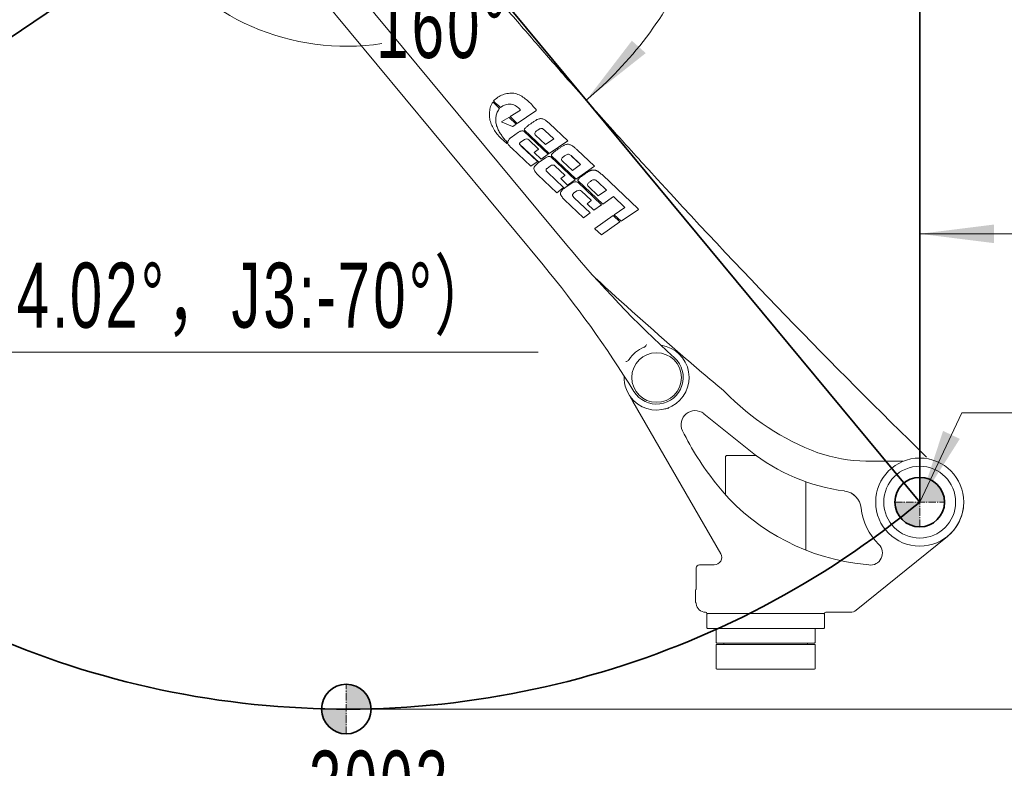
# Model space of a CAD drawing. Header units: millimetres. Extents: x -4455 to 4455, y -3150 to 3150.
# Tile 3 of 20: x -2637 to -1047, y -994 to 214. Entities that reach past the tile are written whole.
import ezdxf

# ---------------------------------------------------------------- set-up
doc = ezdxf.new("R2010")
doc.units = ezdxf.units.MM
doc.linetypes.add('点画线', pattern=[18, 12, -2, 2, -2])
doc.layers.get('0').update_dxf_attribs({"lineweight": 35})
for name, color, linetype, lineweight in [('中心线层', 1, '点画线', 18), ('尺寸线层', 3, 'Continuous', 18), ('粗实线层', 7, 'Continuous', 35), ('细实线层', 7, 'Continuous', 18)]:
    doc.layers.add(name, color=color, linetype=linetype, lineweight=lineweight)
doc.styles.add('标准', font='txt', dxfattribs={"width": 0.667})
doc.dimstyles.new('标准', dxfattribs={"dimscale": 30, "dimtxt": 3.5, "dimasz": 4, "dimexe": 2, "dimexo": 0, "dimtad": 1, "dimdsep": 46, "dimtxsty": '标准', "dimblk": '_CAXARROW', "dimcen": 0, "dimdle": 6, "dimazin": 2, "dimtfac": 0.707107, "dimtdec": 3, "dimtmove": 2, "dimatfit": 3, "dimfxl": 1, "dimfrac": 2, "dimtolj": 1, "dimarcsym": 1})

# ---------------------------------------------------------------- blocks, each defined once
blk = doc.blocks.new('2355675')
at = {"layer": '细实线层'}
for p, q in [((-905.1, -1016.1), (-1502.8, -295.7)), ((-1541.3, -327.6), (-943.6, -1048)), ((-1025.8, -787.1), (-1028.2, -792.3)), ((-1013.7, -795.6), (-1024.2, -785.7)), ((-862.1, -795.8), (-863.4, -794.3)), ((-999, -810), (-1009.9, -816.8)), ((-986.9, -820.9), (-998.2, -810.1)), ((-980.2, -798.3), (-996.9, -808.7)), ((-996.9, -808.7), (-985.2, -819.7)), ((-985.2, -819.7), (-955.2, -799.5)), ((-1009.8, -817.8), (-992.8, -824.7)), ((-992.2, -824.6), (-986.9, -820.9)), ((-903.8, -847.7), (-933.4, -819.9)), ((-983.3, -834), (-995.2, -842.2)), ((-935.6, -869.2), (-974.8, -832.2)), ((-973.5, -830.8), (-933.9, -868.2)), ((-939.6, -854), (-955.6, -838.9)), ((-940.8, -830.9), (-926.4, -844.5)), ((-950, -882.6), (-981.4, -853)), ((-980.6, -850.7), (-973.7, -845.8)), ((-953.3, -880.5), (-978.4, -856.8)), ((-966.7, -846.4), (-951.3, -860.9)), ((-926.4, -844.5), (-939.6, -854)), ((-933.9, -868.2), (-903.8, -847.7)), ((-994.2, -859.7), (-963.6, -888.6)), ((-951.4, -861.8), (-957.8, -866.8)), ((-957.8, -866.8), (-946.8, -877.2)), ((-946.8, -877.2), (-935.6, -869.2)), ((-891.9, -910.6), (-931, -873.6)), ((-929.8, -872), (-890.5, -909.1)), ((-898.4, -871.7), (-883.2, -886.1)), ((-897.5, -872.5), (-883.1, -886.1)), ((-860.5, -888.7), (-888.8, -862.1)), ((-963.6, -888.6), (-953.3, -881.6)), ((-939.5, -875.3), (-951.4, -883.5)), ((-937.2, -892.3), (-931.8, -888.4)), ((-923.8, -888.5), (-908.3, -903.1)), ((-896.3, -895.5), (-912.3, -880.4)), ((-883.1, -886.1), (-896.3, -895.5)), ((-889.7, -909.1), (-860.5, -888.7)), ((-952, -902.8), (-921.2, -931.9)), ((-911, -922.7), (-936.1, -899)), ((-908.3, -903.6), (-915, -908.8)), ((-908.3, -903.1), (-908.3, -903.6)), ((-871.9, -896.7), (-870.8, -897.8)), ((-790.1, -957.4), (-847.2, -903.5)), ((-915, -908.8), (-904, -919.2)), ((-896.7, -915.6), (-908.5, -923.8)), ((-904, -919.2), (-891.9, -910.6)), ((-849.1, -950.9), (-887.4, -914.7)), ((-887.1, -912.2), (-847.2, -949.8)), ((-854.5, -936.6), (-870.5, -921.5)), ((-855.7, -913.6), (-841.2, -927.2)), ((-921.2, -931.9), (-911, -923.8)), ((-894.2, -932.5), (-888.9, -928.7)), ((-881.3, -929.2), (-865.8, -943.8)), ((-841.2, -927.2), (-854.5, -936.6)), ((-909.1, -943), (-878.3, -972.1)), ((-867.8, -963.8), (-893.5, -939.6)), ((-865.9, -944.4), (-872.5, -949.4)), ((-872.5, -949.4), (-861.5, -959.8)), ((-865.8, -943.8), (-865.9, -944.4)), ((-861.5, -959.8), (-849.1, -950.9)), ((-847.2, -949.8), (-829.8, -937.9)), ((-829.8, -937.9), (-811.8, -955.3)), ((-878.3, -972.1), (-867.8, -963.8)), ((-830.6, -968.3), (-859.9, -989.2)), ((-819.5, -978.8), (-830.6, -968.3)), ((-811.8, -955.3), (-828.7, -967.2)), ((-828.7, -967.2), (-817.7, -977.5)), ((-817.7, -977.5), (-789.7, -958.4)), ((-789.7, -958.4), (-790.1, -957.4)), ((-849.5, -999.5), (-819.5, -978.8)), ((-859.9, -989.2), (-859.9, -989.7)), ((-859.9, -989.7), (-849.5, -999.5)), ((-780, -1180.6), (-780.7, -1180.9)), ((-804.6, -1200.7), (-805.2, -1201.5)), ((-805.8, -1256.1), (-798.7, -1268.3)), ((-798.7, -1268.3), (-656.8, -1514.1)), ((-684.3, -1288.2), (-608.8, -1348.5)), ((-649.2, -1358.6), (-649.2, -1417.7)), ((-616.3, -1355.6), (-646.2, -1355.6)), ((-646.2, -1355.6), (-616.3, -1355.6)), ((-646.2, -1355.6), (-646.2, -1355.6)), ((-616.3, -1355.6), (-598.8, -1355.6)), ((-362.6, -1364.9), (-422.6, -1364.9)), ((-519.2, -1398), (-519.3, -1508)), ((-290.8, -1486.2), (-438, -1605.3)), ((-696.3, -1537.1), (-696.3, -1570.4)), ((-691.3, -1532.1), (-667.2, -1532.1)), ((-417.8, -1532.3), (-440.2, -1529.2)), ((-697.3, -1572.7), (-697.3, -1592.7)), ((-489.3, -1610.7), (-679.3, -1610.7)), ((-678.3, -1610.7), (-679.3, -1611.7)), ((-679.3, -1633.7), (-679.3, -1611.7)), ((-490.3, -1610.7), (-489.3, -1611.7)), ((-489.3, -1633.7), (-489.3, -1611.7)), ((-447.4, -1608.7), (-487.3, -1608.7)), ((-678.3, -1634.7), (-679.3, -1633.7)), ((-490.3, -1634.7), (-678.3, -1634.7)), ((-664.3, -1657.7), (-664.3, -1634.7)), ((-504.3, -1657.7), (-504.3, -1634.7)), ((-490.3, -1634.7), (-489.3, -1633.7)), ((-663.3, -1658.7), (-664.3, -1657.7)), ((-663.8, -1660.7), (-664.3, -1661.2)), ((-664.3, -1699.7), (-664.3, -1661.2)), ((-663.8, -1660.7), (-504.8, -1660.7)), ((-505.3, -1658.7), (-663.3, -1658.7)), ((-651.8, -1658.7), (-651.8, -1660.7)), ((-516.8, -1658.7), (-516.8, -1660.7)), ((-505.3, -1658.7), (-504.3, -1657.7)), ((-504.8, -1660.7), (-504.3, -1661.2)), ((-504.3, -1699.7), (-504.3, -1661.2)), ((-663.3, -1700.7), (-664.3, -1699.7)), ((-505.3, -1700.7), (-663.3, -1700.7)), ((-505.3, -1700.7), (-504.3, -1699.7))]:
    blk.add_line(p, q, dxfattribs=at)
for points in [[(-696.3, -1570.4), (-696.3, -1570.6), (-696.6, -1571.7), (-697.3, -1572.7)], [(-697.3, -1592.7), (-697.3, -1592.7), (-697.3, -1592.7)], [(-697.3, -1592.7), (-696.6, -1593.5), (-696.3, -1594.7)]]:
    blk.add_lwpolyline(points, dxfattribs=at)
for centre, radius in [((-760.3, -1229.8), 40), ((-335.5, -1430.9), 58)]:
    blk.add_circle(centre, radius, dxfattribs=at)
for centre, radius, start, end in [((7270.7, 6442.3), 10887.3, 221.54635, 221.80032), ((-942, -709.3), 110.1, 222.3664, 230.2923), ((-998.2, -810.4), 21.7, 34.0404, 130.7991), ((-998.7, -810.6), 0.6, 46.3448, 121.6318), ((-956.1, -798.3), 1.5, 304.0314, 39.6678), ((-1009.6, -817.3), 0.6, 121.6318, 247.9976), ((-992.5, -824.1), 0.6, 247.9976, 305.251), ((7270.9, 6442.4), 10887.5, 221.80032, 222.11637), ((-970.5, -849.9), 5.14, 43.0908, 128.1752), ((-951.7, -861.3), 0.6, 308.0902, 46.7604), ((7270.9, 6442.4), 10887.5, 222.11637, 222.3704), ((-953.8, -881), 0.75, 308.1961, 46.7011), ((-927.9, -892.9), 6.02, 46.8901, 130.6559), ((7270.8, 6442.4), 10887.4, 222.3704, 225.76468), ((-890, -908.6), 0.6, 226.6911, 304.27), ((-911.5, -923.3), 0.75, 308.1961, 46.7011), ((-885.4, -933.6), 6, 46.7604, 125.1286), ((480.2, 133.1), 1800, 219.678, 227.6923), ((-2329, -2197.3), 1800, 31.6637, 39.678), ((3202.6, 3346.7), 5999.9, 227.38683, 229.14677), ((-760.3, -1229.8), 53, 112.6443, 146.7117), ((-760.3, -1229.8), 52.5, 225.6425, 81.9144), ((3202.5, 3346.7), 5999.8, 229.14674, 230.02875), ((-811.3, -1196.3), 8.01, 312.5795, 319.4668), ((-760.3, -1229.8), 43, 211.6637, 47.6923), ((-760.3, -1229.8), 52.5, 177.3738, 225.6425), ((-353.2, -963.9), 414.3, 224.2179, 249.27), ((-698.3, -1305.7), 22.5, 51.3791, 206.5038), ((-281.5, -1097.9), 488.3, 206.5038, 218.168), ((-417.5, -1109.1), 306.4, 231.3791, 262.6194), ((-417.5, -1109.1), 306.4, 231.3791, 262.6194), ((-646.2, -1358.6), 3, 89.9671, 179.9671), ((-646.2, -1358.6), 3, 89.9671, 179.9671), ((-417.5, -1109.1), 255.8, 251.2318, 268.8627), ((-335.5, -1430.9), 71.1, 359.9947, 179.9947), ((-391.8, -1184.6), 348, 218.168, 261.9999), ((-460.8, -1443.8), 31, 5.8508, 82.6194), ((-335.5, -1430.9), 95, 185.8508, 225.9347), ((-335.5, -1430.9), 95, 185.8508, 225.9347), ((-335.5, -1430.9), 71.1, 180.0053, 359.9946), ((-335.5, -1430.9), 71.1, 308.9819, 352.4727), ((-335.5, -1430.9), 71.1, 309.0801, 349.6967), ((-415.1, -1513.1), 19.4, 261.9999, 45.9347), ((-667.2, -1520.1), 12, 270, 30), ((-691.3, -1537.1), 5, 90, 180), ((-681.3, -1593.7), 15, 184.0568, 269.9579), ((-447.4, -1593.7), 15, 270, 308.9767), ((-681.3, -1610.7), 2, 360, 90), ((-487.3, -1610.7), 2, 90, 180)]:
    blk.add_arc(centre, radius, start, end, dxfattribs=at)
for points, knots in [([(-1181.9, -416.3), (-1181.1, -418.3), (-1179.5, -421.4), (-1177, -425.5), (-1174.3, -429), (-1171.3, -432.6), (-1167.1, -437.9), (-1159.5, -447.1), (-1148.8, -460.2), (-1135.8, -476), (-1118.5, -497), (-1096.8, -523.1), (-1062, -564.8), (-1018.1, -616.8), (-965, -678.6), (-918.1, -732.5), (-888.8, -765.7), (-877.5, -778.4)], [0, 0, 0, 0, 572.027978, 916.366125, 1260.704276, 1705.566301, 2150.42833, 3040.152384, 4819.600493, 6599.048601, 8378.496714, 11937.392931, 15496.289152, 22614.08159, 29731.874024, 36849.666462, 41314.823752, 41314.823752, 41314.823752, 41314.823752]), ([(-1000.5, -851.5), (-1002.1, -849.8), (-1005.1, -846.2), (-1009.4, -840.7), (-1013.4, -835), (-1016.8, -828.8), (-1019.2, -822.2), (-1020.3, -815.2), (-1019.7, -808.1), (-1017.8, -801.3), (-1015.2, -797.3), (-1013.7, -795.6)], [0, 0, 0, 0, 4070.942692, 8144.197526, 12217.452365, 16290.707203, 20363.962038, 24437.216876, 28510.471714, 32583.726549, 36656.981387, 36656.981387, 36656.981387, 36656.981387]), ([(-958.4, -816.7), (-958.5, -816.7), (-959.2, -817.2), (-960.6, -818.2), (-962.5, -819.5), (-964.5, -820.9), (-966.5, -822.2), (-968.4, -823.7), (-970.3, -825.2), (-971.8, -827), (-973.8, -828.4), (-974.1, -830.3), (-973.5, -830.8)], [0, 0, 0, 0, 267.746556, 3410.6981, 6553.649644, 9696.601188, 12839.552729, 15982.504273, 19125.455817, 22268.407361, 25411.358905, 28554.310449, 28554.310449, 28554.310449, 28554.310449]), ([(-933.4, -819.9), (-933.9, -819.3), (-935.1, -818.2), (-936.9, -816.7), (-938.9, -815.2), (-940.9, -813.9), (-943, -812.8), (-945.3, -812.1), (-947.7, -811.9), (-950.2, -812.3), (-952.4, -813.1), (-954.5, -814.2), (-956.5, -815.4), (-957.8, -816.3), (-958.4, -816.7)], [0, 0, 0, 0, 2271.136254, 4542.272507, 6813.408761, 9084.545014, 11355.681268, 13626.817522, 15897.953775, 18169.090029, 20440.226282, 22711.362536, 24982.49879, 27060.15802, 27060.15802, 27060.15802, 27060.15802]), ([(-995.2, -842.2), (-995.7, -842.6), (-996.6, -843.3), (-997.9, -844.6), (-999.1, -846.2), (-1000, -847.9), (-1000.5, -849.7), (-1000.6, -850.9), (-1000.5, -851.5)], [0, 0, 0, 0, 2472.851457, 4945.702916, 7418.554374, 9891.405831, 12364.257289, 14837.110068, 14837.110068, 14837.110068, 14837.110068]), ([(-974.8, -832.2), (-975.5, -832), (-977, -831.7), (-979.2, -831.9), (-981.4, -832.7), (-982.7, -833.5), (-983.3, -834)], [0, 0, 0, 0, 2535.101726, 5068.19054, 7601.279354, 10134.368168, 10134.368168, 10134.368168, 10134.368168]), ([(-981.4, -853), (-981.5, -852.7), (-981.5, -852.2), (-981.2, -851.4), (-980.8, -850.9), (-980.6, -850.7)], [0, 0, 0, 0, 2637.565603, 5347.056045, 8056.546489, 8056.546489, 8056.546489, 8056.546489]), ([(-978.4, -856.8), (-978.6, -856.6), (-979, -856.2), (-979.5, -855.6), (-980.1, -855.1), (-980.7, -854.5), (-981.2, -853.8), (-981.4, -853.3), (-981.4, -853), (-981.4, -853)], [0, 0, 0, 0, 2819.868356, 5639.736712, 8459.605068, 11279.473424, 14099.34178, 16919.210136, 16994.065016, 16994.065016, 16994.065016, 16994.065016]), ([(-931, -873.6), (-931.7, -873.3), (-933.2, -873.1), (-935.5, -873.2), (-937.7, -874), (-939, -874.9), (-939.5, -875.3)], [0, 0, 0, 0, 2512.339164, 5022.683489, 7533.027814, 10043.372139, 10043.372139, 10043.372139, 10043.372139]), ([(-936.1, -899), (-936.4, -898.8), (-936.8, -898.3), (-937.5, -897.5), (-938.2, -896.7), (-938.7, -895.8), (-938.9, -894.7), (-938.8, -893.9), (-938.6, -893.5), (-938.5, -893.5)], [0, 0, 0, 0, 2696.376412, 5392.752824, 8089.129234, 10785.505647, 13481.882059, 16178.258471, 16857.927144, 16857.927144, 16857.927144, 16857.927144]), ([(-938.5, -893.5), (-938.4, -893.2), (-938, -892.8), (-937.5, -892.4), (-937.2, -892.3)], [0, 0, 0, 0, 2582.733334, 5721.386339, 5721.386339, 5721.386339, 5721.386339]), ([(-893.5, -939.6), (-893.8, -939.3), (-894.2, -938.8), (-894.9, -937.9), (-895.5, -937.1), (-896, -936.2), (-896.1, -935), (-895.9, -934.3), (-895.7, -933.9), (-895.7, -933.9)], [0, 0, 0, 0, 2731.701903, 5463.403809, 8195.105712, 10926.807617, 13658.509521, 16390.211424, 16795.717021, 16795.717021, 16795.717021, 16795.717021]), ([(-895.7, -933.9), (-895.5, -933.6), (-895.1, -933.1), (-894.6, -932.7), (-894.2, -932.5)], [0, 0, 0, 0, 2627.075547, 5712.106354, 5712.106354, 5712.106354, 5712.106354]), ([(-776.4, -1176.4), (-776.7, -1177.3), (-777.7, -1178.9), (-779.2, -1180.1), (-780, -1180.6)], [0, 0, 0, 0, 5720.984515, 11474.7876, 11474.7876, 11474.7876, 11474.7876]), ([(-805.9, -1202.2), (-806.5, -1202.7), (-807.7, -1203.6), (-809.1, -1204.1), (-809.9, -1204.2)], [0, 0, 0, 0, 3318.458937, 6622.976515, 6622.976515, 6622.976515, 6622.976515]), ([(-746.9, -1280.6), (-746.4, -1280.5), (-744.3, -1279.9), (-742.2, -1279.4), (-740.7, -1279.1)], [0, 0, 0, 0, 1754.887059, 6940.809746, 6940.809746, 6940.809746, 6940.809746])]:
    blk.add_open_spline(points, degree=3, knots=knots, dxfattribs=at)
for points in [[(-954.9, -797.3), (-956.8, -795), (-960.8, -790.5), (-967.2, -784.1), (-974.1, -778.4), (-981.9, -773.5), (-990.5, -770.6), (-999.7, -770.9), (-1008.6, -773.2), (-1016.8, -777.3), (-1021.3, -781.3), (-1023.4, -783.5)], [(-1028.2, -792.3), (-1029.1, -795.2), (-1030.3, -801.1), (-1030.4, -810), (-1028.3, -818.7), (-1024.5, -827.1), (-1019.5, -834.8), (-1013.6, -841.9), (-1007.2, -848.1), (-1002.5, -851.7), (-1000, -853.3)], [(-1024.2, -785.7), (-1024.4, -785.7), (-1024.7, -785.9), (-1025.2, -786.3), (-1025.5, -786.7), (-1025.7, -787), (-1025.8, -787.1)], [(-955.6, -838.9), (-956.2, -838.3), (-957.3, -836.9), (-956.7, -834.5), (-955.1, -832.6), (-953.2, -831.3), (-951.3, -829.9), (-949.3, -828.7), (-947, -827.7), (-944.6, -828), (-942.6, -829.5), (-941.4, -830.4), (-940.8, -830.9)], [(-1000, -853.3), (-999.7, -853.8), (-999.1, -854.8), (-997.9, -856.1), (-996.7, -857.3), (-995.4, -858.6), (-994.6, -859.4), (-994.2, -859.7)], [(-888.8, -862.1), (-889.4, -861.6), (-890.5, -860.5), (-892.3, -859), (-894.1, -857.5), (-896, -856.1), (-898, -854.9), (-900.1, -854), (-902.4, -853.4), (-904.8, -853.3), (-907.1, -853.7), (-909.3, -854.6), (-911.3, -855.7), (-913.3, -857.1), (-915.2, -858.3), (-917.2, -859.7), (-919.1, -861), (-921, -862.3), (-922.9, -863.6), (-924.8, -865.1), (-926.6, -866.5), (-928.1, -868.3), (-930.1, -869.7), (-930.3, -871.5), (-929.8, -872)], [(-912.3, -880.4), (-912.9, -879.9), (-914, -878.5), (-913.5, -876.1), (-911.8, -874.2), (-909.9, -872.9), (-908, -871.5), (-906, -870.2), (-903.7, -869.3), (-901.4, -869.6), (-899.4, -871.1), (-898.1, -871.9), (-897.5, -872.5)], [(-951.4, -883.5), (-952.3, -884.1), (-953.8, -885.2), (-956, -887.5), (-958, -890.1), (-958.8, -892.8), (-957.6, -895.6), (-955.8, -898.2), (-954, -900.5), (-952.7, -902), (-952, -902.8)], [(-847.2, -903.5), (-847.6, -903.1), (-848.4, -902.4), (-849.6, -901.4), (-850.8, -900.3), (-852.1, -899.3), (-853.3, -898.3), (-854.6, -897.4), (-856, -896.5), (-857.4, -895.9), (-859, -895.4), (-860.6, -895), (-862.2, -894.9), (-863.8, -895), (-865.4, -895.3), (-866.9, -895.8), (-868.4, -896.4), (-869.8, -897.1), (-871.2, -898), (-872.5, -898.8), (-873.9, -899.7), (-875.2, -900.6), (-876.5, -901.5), (-877.8, -902.5), (-879.1, -903.4), (-880.4, -904.3), (-881.7, -905.2), (-883, -906.2), (-884.2, -907.2), (-885.4, -908.3), (-886.5, -909.5), (-887.5, -910.7), (-887.5, -912), (-887.1, -912.2)], [(-887.4, -914.7), (-888.1, -914.5), (-889.7, -914.1), (-892.1, -914.1), (-894.5, -914.6), (-896, -915.3), (-896.7, -915.6)], [(-870.5, -921.5), (-871.1, -921), (-872.2, -919.6), (-871.6, -917.2), (-870, -915.3), (-868.1, -914), (-866.1, -912.6), (-864.2, -911.3), (-861.9, -910.4), (-859.5, -910.7), (-857.5, -912.2), (-856.3, -913), (-855.7, -913.6)], [(-908.5, -923.8), (-909.4, -924.3), (-910.9, -925.5), (-913.1, -927.7), (-915.1, -930.3), (-915.9, -933.1), (-914.7, -935.9), (-912.9, -938.5), (-911.1, -940.7), (-909.8, -942.3), (-909.1, -943)], [(-650.1, -1252.8), (-650.7, -1252.3), (-651.2, -1251.9), (-651.8, -1251.4)], [(-441.7, -1419.6), (-442.6, -1418.9), (-443.5, -1418.2), (-444.5, -1417.5)]]:
    blk.add_open_spline(points, degree=3, dxfattribs=at)
blk = doc.blocks.new('321334让我确认')
at = {"layer": '粗实线层'}
h = blk.add_hatch(color=256, dxfattribs=at)
edge = h.paths.add_edge_path(flags=0)
edge.add_line((0, 0), (0, 15.7))
edge.add_line((0, 15.7), (0, 40))
edge.add_arc((0, 0), 40, 0, 90, ccw=False)
edge.add_line((40, 0), (0, 0))
edge = h.paths.add_edge_path(flags=0)
edge.add_arc((0, 0), 40, 192.9665, 270, ccw=False)
edge.add_arc((0, 0), 40, 180, 192.9665, ccw=False)
edge.add_line((-40, 0), (0, 0))
edge.add_line((0, 0), (0, -40))
at = {"layer": '中心线层'}
for p, q in [((0, -40), (0, 40)), ((-40, 0), (40, 0))]:
    blk.add_line(p, q, dxfattribs=at)
at = {"layer": '粗实线层'}
blk.add_circle((0, 0), 40, dxfattribs=at)
blk = doc.blocks.new('*X8')
at = {"layer": '尺寸线层', "linetype": 'Continuous', "transparency": 16777216}
for points in [[(-3556.8, -1091), (-3436.8, -1076), (-3436.8, -1106)], [(-553.5, -1091), (-673.5, -1076), (-673.5, -1106)]]:
    blk.add_hatch(color=0, dxfattribs=at).paths.add_polyline_path(points, flags=0)
at = {"layer": '尺寸线层', "color": 0, "linetype": 'Continuous', "transparency": 16777216}
for p, q in [((-3556.8, 826), (-3556.8, -1151)), ((-553.5, 24), (-553.5, -1151)), ((-3556.8, -1091), (-553.5, -1091))]:
    blk.add_line(p, q, dxfattribs=at)
at = {"layer": '尺寸线层', "color": 0, "transparency": 16777216, "insert": (-2055.2, -1019.2), "char_height": 105, "width": 415.728, "attachment_point": 5, "line_spacing_factor": 1.15057, "style": '标准'}
blk.add_mtext('\\T1.1;3003', dxfattribs=at)
blk = doc.blocks.new('_CAXARROW')
blk.add_hatch(color=0).paths.add_polyline_path([(0, 0), (-1, 0.125), (-1, -0.125)], flags=0)
blk = doc.blocks.new('*X9')
at = {"layer": '尺寸线层', "linetype": 'Continuous'}
blk.add_hatch(color=0, dxfattribs=at).paths.add_polyline_path([(-1184, -564.9), (-1146.3, -450), (-1119.2, -462.8)], flags=0)
at = {"layer": '尺寸线层', "color": 0, "linetype": 'Continuous'}
blk.add_line((-1184, -564.9), (-1115.8, -420.6), dxfattribs=at)
at = {"layer": '尺寸线层', "color": 0}
blk.add_line((-1115.8, -420.6), (294, -420.6), dxfattribs=at)
at = {"layer": '尺寸线层', "color": 0, "insert": (-393.3, -336.5), "char_height": 105, "width": 2749.214, "attachment_point": 5, "line_spacing_factor": 1.15057, "style": '标准'}
blk.add_mtext('\\T1.1;（J2:104.02%%D，J3:25.66%%D）', dxfattribs=at)
blk = doc.blocks.new('*X11')
at = {"layer": '尺寸线层', "linetype": 'Continuous', "transparency": 16777216}
for points in [[(-1520.8, 698.1), (-1518.3, 577.4), (-1488.4, 580.3)], [(-1722.2, 83.9), (-1648.7, 179.7), (-1626.3, 159.7)]]:
    blk.add_hatch(color=0, dxfattribs=at).paths.add_polyline_path(points, flags=0)
at = {"layer": '尺寸线层', "color": 0, "linetype": 'Continuous', "transparency": 16777216}
for start, end in [(347.2568, 14.02), (309.6784, 336.2682)]:
    blk.add_arc((-2109.8, 551.1), 607, start, end, dxfattribs=at)
at = {"layer": '尺寸线层', "color": 0, "transparency": 16777216, "insert": (-1533, 362), "char_height": 105, "width": 628.314, "attachment_point": 5, "line_spacing_factor": 1.15057, "style": '标准'}
blk.add_mtext('\\T1.1;64.34%%D', dxfattribs=at)
blk = doc.blocks.new('*X12')
at = {"layer": '尺寸线层', "linetype": 'Continuous'}
blk.add_hatch(color=0, dxfattribs=at).paths.add_polyline_path([(-3311.6, -260.2), (-3194.5, -290.3), (-3205.5, -318.2)], flags=0)
at = {"layer": '尺寸线层', "color": 0, "linetype": 'Continuous'}
blk.add_line((-3311.6, -260.2), (-3153.3, -322.7), dxfattribs=at)
at = {"layer": '尺寸线层', "color": 0}
blk.add_line((-3153.3, -322.7), (-1799.9, -322.7), dxfattribs=at)
at = {"layer": '尺寸线层', "color": 0, "insert": (-2430.8, -238.6), "char_height": 105, "width": 2523.821, "attachment_point": 5, "line_spacing_factor": 1.15057, "style": '标准'}
blk.add_mtext('\\T1.1;（J2:104.02%%D，J3:-70%%D）', dxfattribs=at)
blk = doc.blocks.new('*X13')
at = {"layer": '尺寸线层', "linetype": 'Continuous', "transparency": 16777216}
for points in [[(-1740.7, 643.2), (-1745.3, 522.9), (-1715.4, 523.1)], [(-2425, 338.3), (-2332.5, 261.2), (-2352.6, 239.1)]]:
    blk.add_hatch(color=0, dxfattribs=at).paths.add_polyline_path(points, flags=0)
at = {"layer": '尺寸线层', "color": 0, "linetype": 'Continuous', "transparency": 16777216}
for start, end in [(309.7296, 14.02), (214.02, 278.695)]:
    blk.add_arc((-2109.8, 551.1), 380.4, start, end, dxfattribs=at)
at = {"layer": '尺寸线层', "color": 0, "transparency": 16777216, "insert": (-1954.9, 203.6), "char_height": 105, "width": 389.315, "attachment_point": 5, "line_spacing_factor": 1.15057, "style": '标准'}
blk.add_mtext('\\T1.1;160%%D', dxfattribs=at)
blk = doc.blocks.new('*X20')
at = {"layer": '尺寸线层', "linetype": 'Continuous', "transparency": 16777216}
for points in [[(639.5, 89), (624.5, -31), (654.5, -31)], [(639.5, -898.9), (624.5, -778.9), (654.5, -778.9)]]:
    blk.add_hatch(color=0, dxfattribs=at).paths.add_polyline_path(points, flags=0)
at = {"layer": '尺寸线层', "color": 0, "linetype": 'Continuous', "transparency": 16777216}
for p, q in [((-192.8, 89), (699.5, 89)), ((639.5, -898.9), (639.5, 89)), ((-2109.8, -898.9), (699.5, -898.9))]:
    blk.add_line(p, q, dxfattribs=at)
at = {"layer": '尺寸线层', "color": 0, "transparency": 16777216, "insert": (567.6, -405), "char_height": 105, "width": 307.033, "attachment_point": 5, "rotation": 90, "line_spacing_factor": 1.15057, "style": '标准'}
blk.add_mtext('\\T1.1;988', dxfattribs=at)
blk = doc.blocks.new('*X21')
at = {"layer": '尺寸线层', "linetype": 'Continuous', "transparency": 16777216}
for points in [[(639.5, 2417.6), (624.5, 2297.6), (654.5, 2297.6)], [(639.5, 89), (624.5, 209), (654.5, 209)]]:
    blk.add_hatch(color=0, dxfattribs=at).paths.add_polyline_path(points, flags=0)
at = {"layer": '尺寸线层', "color": 0, "linetype": 'Continuous', "transparency": 16777216}
for p, q in [((-2151.1, 2417.6), (699.5, 2417.6)), ((639.5, 89), (639.5, 2417.6)), ((-192.8, 89), (699.5, 89))]:
    blk.add_line(p, q, dxfattribs=at)
at = {"layer": '尺寸线层', "color": 0, "transparency": 16777216, "insert": (567.6, 1253.3), "char_height": 105, "width": 418.129, "attachment_point": 5, "rotation": 90, "line_spacing_factor": 1.15057, "style": '标准'}
blk.add_mtext('\\T1.1;2328', dxfattribs=at)
blk = doc.blocks.new('*X22')
at = {"layer": '尺寸线层', "linetype": 'Continuous', "transparency": 16777216}
for points in [[(-1184, -131.9), (-1064, -146.9), (-1064, -116.9)], [(-553.5, -131.9), (-673.5, -146.9), (-673.5, -116.9)]]:
    blk.add_hatch(color=0, dxfattribs=at).paths.add_polyline_path(points, flags=0)
at = {"layer": '尺寸线层', "color": 0, "linetype": 'Continuous', "transparency": 16777216}
for p, q in [((-1184, 24), (-1184, -191.9)), ((-553.5, 24), (-553.5, -191.9)), ((-553.5, -131.9), (-1184, -131.9))]:
    blk.add_line(p, q, dxfattribs=at)
at = {"layer": '尺寸线层', "color": 0, "transparency": 16777216, "insert": (-868.7, -60), "char_height": 105, "width": 307.834, "attachment_point": 5, "line_spacing_factor": 1.15057, "style": '标准'}
blk.add_mtext('\\T1.1;630', dxfattribs=at)

msp = doc.modelspace()

# ---------------------------------------------------------------- linework, layer by layer
at = {"layer": '粗实线层', "color": 3}
for p, q in [((-3311.588, -260.185), (-2109.759, 551.069)), ((-2109.759, 551.069), (-1183.972, -564.902))]:
    msp.add_line(p, q, dxfattribs=at)
at = {"layer": '粗实线层', "color": 9}
msp.add_line((-1183.96, -564.916), (-1183.96, 444.562), dxfattribs=at)
msp.add_arc((-2109.759, 551.069), 1450.009, 214.02, 309.678383, dxfattribs=at)

# ---------------------------------------------------------------- block references
at = {"layer": '尺寸线层'}
for name in ['*X12', '*X9']:
    msp.add_blockref(name, (0, 0), dxfattribs=at)
at = {"layer": '粗实线层'}
for name, p in [('2355675', (-848.484, 866.008)), ('321334让我确认', (-1183.96, -564.916)), ('321334让我确认', (-2109.759, -898.94))]:
    msp.add_blockref(name, p, dxfattribs=at)

# ---------------------------------------------------------------- dimensions: what is measured, and where the dimension line sits
at = {"layer": '尺寸线层'}
for base, p1, p2, text, picture, middle in [((639.495, 2417.623), (-192.801, 89.008), (-2151.106, 2417.623), '2328', '*X21', (639.495, 1253.316)), ((639.495, 89.008), (-2109.759, -898.94), (-192.801, 89.008), '988', '*X20', (639.495, -404.966))]:
    dim = msp.add_linear_dim(base=base, p1=p1, p2=p2, angle=90, text=text, dimstyle='标准', override={"dimsah": 1, "dimtfac": 1, "dimtfill": 1}, dxfattribs=at)
    dim.commit()
    dim.dimension.update_dxf_attribs({"geometry": picture, "text_midpoint": middle, "dimtype": 160})
for base, line1, line2, picture, middle in [((-1954.928, 203.641), ((-848.484, 866.008), (-2109.759, 551.069)), ((-3311.588, -260.185), (-2109.759, 551.069)), '*X13', (-1954.928, 203.641)), ((-1532.952, 361.974), ((-2109.759, 551.069), (-1183.972, -564.902)), ((-848.484, 866.008), (-2109.759, 551.069)), '*X11', (-1532.952, 361.974))]:
    dim = msp.add_angular_dim_2l(base=base, line1=line1, line2=line2, dimstyle='标准', override={"dimtad": 0, "dimtih": 1, "dimtoh": 1, "dimsah": 1, "dimtdec": 2, "dimtfill": 1, "dimtzin": 8}, dxfattribs=at)
    dim.commit()
    dim.dimension.update_dxf_attribs({"geometry": picture, "text_midpoint": middle})
for base, p1, p2, text, picture, middle in [((-553.484, -1091.028), (-3556.838, 826.021), (-553.484, 24.003), '3003', '*X8', (-2055.161, -1091.028)), ((-1183.96, -131.884), (-553.484, 24.003), (-1183.96, 24.003), '630', '*X22', (-868.722, -131.884))]:
    dim = msp.add_linear_dim(base=base, p1=p1, p2=p2, text=text, dimstyle='标准', override={"dimsah": 1, "dimtfac": 1, "dimtfill": 1}, dxfattribs=at)
    dim.commit()
    dim.dimension.update_dxf_attribs({"geometry": picture, "text_midpoint": middle, "dimtype": 160})

doc.saveas('drawing.dxf')
